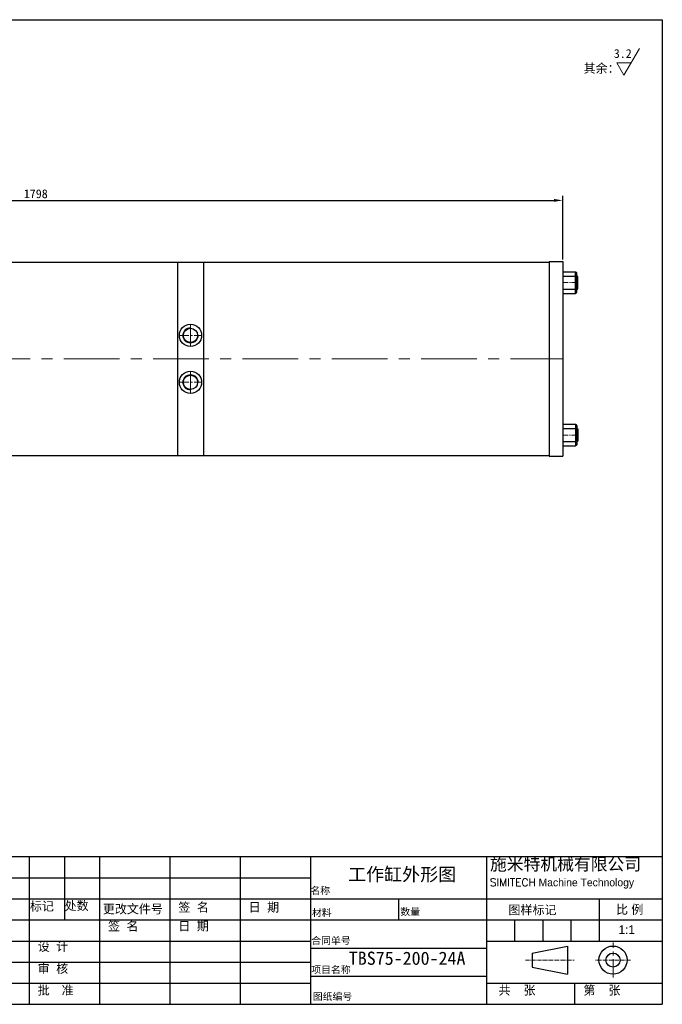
# Model space of a CAD drawing. Header units: millimetres. Extents: x 7142 to 9542, y -6613 to -4933.
# Tile 16 of 16: x 8445 to 9542, y -6613 to -4933. Entities that reach past the tile are written whole.
import ezdxf

# ---------------------------------------------------------------- set-up
doc = ezdxf.new("R2010")
doc.units = ezdxf.units.MM
doc.header["$MEASUREMENT"] = 0
doc.linetypes.add('CENTER', pattern=[50.8, 31.75, -6.35, 6.35, -6.35])
doc.layers.get('Defpoints').update_dxf_attribs({"lineweight": 25})
for name, color, linetype, lineweight in [('图层1', 7, 'Continuous', 25), ('图层2', 3, 'CENTER', 13), ('图层3', 2, 'Continuous', 13), ('图层4', 1, 'Continuous', 30), ('图层7', 4, 'Continuous', 15)]:
    doc.layers.add(name, color=color, linetype=linetype, lineweight=lineweight)
doc.dimstyles.new('ISO-25', dxfattribs={"dimtxt": 2.5, "dimasz": 2.5, "dimexe": 1.25, "dimexo": 0.625, "dimtad": 1, "dimtxsty": 'Standard', "dimcen": 2.5, "dimadec": 0, "dimazin": 0, "dimtfac": 1, "dimtmove": 0, "dimatfit": 3, "dimfxl": 1, "dimarcsym": 0})

# ---------------------------------------------------------------- blocks, each defined once
blk = doc.blocks.new('*D1981')
at = {"layer": 'Defpoints', "color": 0}
for p in [(9371.7, -5241.8), (9371.7, -5346.1), (7573.7, -5378.9)]:
    blk.add_point(p, dxfattribs=at)
at = {"layer": '图层3', "color": 0, "lineweight": -2}
for p, q in [((7573.7, -5375.1), (7573.7, -5234.3)), ((9371.7, -5342.4), (9371.7, -5234.3)), ((7588.7, -5241.8), (9356.7, -5241.8))]:
    blk.add_line(p, q, dxfattribs=at)
at = {"layer": '图层3', "color": 0}
for points in [[(7588.7, -5239.3), (7588.7, -5244.3), (7573.7, -5241.8)], [(9356.7, -5244.3), (9356.7, -5239.3), (9371.7, -5241.8)]]:
    blk.add_solid(points, dxfattribs=at)
at = {"layer": '图层3', "color": 0, "insert": (8472.7, -5230.6), "char_height": 15, "attachment_point": 5}
blk.add_mtext('1798', dxfattribs=at)

msp = doc.modelspace()

# ---------------------------------------------------------------- linework, layer by layer
at = {"layer": '图层1', "ltscale": 3}
for p, q in [((8304.718, -5347.143), (9348.718, -5347.143)), ((8304.718, -5677.143), (9348.718, -5677.143))]:
    msp.add_line(p, q, dxfattribs=at)
at = {"layer": '图层1'}
for p, q in [((8714.718, -5347.143), (8714.718, -5677.143)), ((8758.718, -5347.143), (8758.718, -5677.143)), ((9348.718, -5346.143), (9348.718, -5678.143)), ((9348.718, -5346.143), (9371.718, -5346.143)), ((9371.718, -5346.143), (9371.718, -5678.143)), ((9371.718, -5363.493), (9393.718, -5363.493)), ((9371.718, -5363.493), (9393.718, -5363.493)), ((9371.718, -5371.143), (9393.718, -5371.143)), ((9371.718, -5371.143), (9393.718, -5371.143)), ((9393.718, -5400.793), (9393.718, -5363.493)), ((9393.718, -5400.793), (9393.718, -5363.493)), ((9393.718, -5364.143), (9394.218, -5364.143)), ((9393.718, -5364.143), (9394.218, -5364.143)), ((9395.718, -5398.643), (9395.718, -5365.643)), ((9395.718, -5398.643), (9395.718, -5365.643)), ((9395.718, -5371.143), (9396.718, -5371.143)), ((9395.718, -5371.143), (9396.718, -5371.143)), ((9396.718, -5393.143), (9396.718, -5371.143)), ((9397.718, -5372.143), (9396.718, -5371.143)), ((9396.718, -5393.143), (9396.718, -5371.143)), ((9397.718, -5372.143), (9396.718, -5371.143)), ((9397.718, -5392.143), (9397.718, -5372.143)), ((9397.718, -5392.143), (9397.718, -5372.143)), ((9396.718, -5393.143), (9397.718, -5392.143)), ((9396.718, -5393.143), (9397.718, -5392.143)), ((9371.718, -5393.143), (9393.718, -5393.143)), ((9371.718, -5393.143), (9393.718, -5393.143)), ((9371.718, -5400.793), (9393.718, -5400.793)), ((9371.718, -5400.793), (9393.718, -5400.793)), ((9393.718, -5400.143), (9394.218, -5400.143)), ((9393.718, -5400.143), (9394.218, -5400.143)), ((9395.718, -5393.143), (9396.718, -5393.143)), ((9395.718, -5393.143), (9396.718, -5393.143)), ((8714.718, -5444.143), (8714.718, -5580.143)), ((8758.718, -5444.143), (8758.718, -5580.143)), ((9371.718, -5623.493), (9393.718, -5623.493)), ((9371.718, -5623.493), (9393.718, -5623.493)), ((9393.718, -5623.493), (9393.718, -5660.793)), ((9393.718, -5623.493), (9393.718, -5660.793)), ((9393.718, -5624.143), (9394.218, -5624.143)), ((9393.718, -5624.143), (9394.218, -5624.143)), ((9395.718, -5625.643), (9395.718, -5658.643)), ((9395.718, -5625.643), (9395.718, -5658.643)), ((9371.718, -5631.143), (9393.718, -5631.143)), ((9371.718, -5631.143), (9393.718, -5631.143)), ((9395.718, -5631.143), (9396.718, -5631.143)), ((9395.718, -5631.143), (9396.718, -5631.143)), ((9396.718, -5631.143), (9396.718, -5653.143)), ((9396.718, -5631.143), (9397.718, -5632.143)), ((9396.718, -5631.143), (9396.718, -5653.143)), ((9396.718, -5631.143), (9397.718, -5632.143)), ((9397.718, -5632.143), (9397.718, -5652.143)), ((9397.718, -5632.143), (9397.718, -5652.143)), ((9371.718, -5653.143), (9393.718, -5653.143)), ((9371.718, -5653.143), (9393.718, -5653.143)), ((9371.718, -5660.793), (9393.718, -5660.793)), ((9371.718, -5660.793), (9393.718, -5660.793)), ((9393.718, -5660.143), (9394.218, -5660.143)), ((9393.718, -5660.143), (9394.218, -5660.143)), ((9395.718, -5653.143), (9396.718, -5653.143)), ((9395.718, -5653.143), (9396.718, -5653.143)), ((9397.718, -5652.143), (9396.718, -5653.143)), ((9397.718, -5652.143), (9396.718, -5653.143)), ((9348.718, -5678.143), (9371.718, -5678.143)), ((8941.644, -6361.482), (8941.644, -6613.482)), ((9241.644, -6361.482), (9241.644, -6613.482)), ((8221.319, -6397.482), (8941.644, -6397.482)), ((8221.644, -6433.482), (9541.644, -6433.482)), ((9091.644, -6433.482), (9091.644, -6469.482)), ((8221.644, -6469.482), (9541.644, -6469.482)), ((8221.644, -6505.482), (8941.644, -6505.482)), ((8941.644, -6517.482), (9241.644, -6517.482)), ((9241.644, -6505.482), (9541.644, -6505.482)), ((9319.673, -6526.025), (9379.673, -6514.025)), ((9379.673, -6514.025), (9379.673, -6562.025)), ((9319.673, -6526.025), (9319.673, -6550.025)), ((8221.644, -6541.482), (8941.644, -6541.482)), ((9319.673, -6550.025), (9379.673, -6562.025)), ((8941.644, -6565.482), (9241.644, -6565.482)), ((8221.644, -6577.482), (8941.644, -6577.482)), ((9241.644, -6577.482), (9541.644, -6577.482))]:
    msp.add_line(p, q, dxfattribs=at)
for centre, radius in [((8736.718, -5472.143), 19), ((8736.718, -5472.143), 12.2), ((8736.718, -5552.143), 19), ((8736.718, -5552.143), 12.2), ((9457.556, -6538.025), 24), ((9457.556, -6538.025), 12)]:
    msp.add_circle(centre, radius, dxfattribs=at)
for centre, start, end in [((9394.218, -5365.643), 0, 90), ((9394.218, -5365.643), 0, 90), ((9394.218, -5398.643), 270, 0), ((9394.218, -5398.643), 270, 0), ((9394.218, -5625.643), 0, 90), ((9394.218, -5625.643), 0, 90), ((9394.218, -5658.643), 270, 0), ((9394.218, -5658.643), 270, 0)]:
    msp.add_arc(centre, 1.5, start, end, dxfattribs=at)
at = {"layer": '图层2', "ltscale": 0.3}
for p, q in [((9371.718, -5382.143), (9397.718, -5382.143)), ((8736.718, -5491.143), (8736.718, -5453.143)), ((8736.718, -5489.143), (8736.718, -5455.143)), ((8736.718, -5533.143), (8736.718, -5571.143)), ((8736.718, -5535.143), (8736.718, -5569.143)), ((9371.718, -5642.143), (9397.718, -5642.143))]:
    msp.add_line(p, q, dxfattribs=at)
at = {"layer": '图层2', "ltscale": 0.5}
for p, q in [((8717.718, -5472.143), (8755.718, -5472.143)), ((8717.718, -5552.143), (8755.718, -5552.143))]:
    msp.add_line(p, q, dxfattribs=at)
at = {"layer": '图层2', "ltscale": 3}
msp.add_line((7453.718, -5512.143), (9371.718, -5512.143), dxfattribs=at)
at = {"layer": '图层2'}
msp.add_line((9457.556, -6568.025), (9457.556, -6508.025), dxfattribs=at)
at = {"layer": '图层2', "ltscale": 0.2}
for p, q in [((9308.122, -6538.025), (9391.094, -6538.025)), ((9487.556, -6538.025), (9427.556, -6538.025))]:
    msp.add_line(p, q, dxfattribs=at)
at = {"layer": '图层3'}
for p, q in [((9476.124, -5028.284), (9502.464, -4982.662)), ((9476.124, -5028.284), (9464, -5007.284)), ((9464, -5007.284), (9488.249, -5007.284))]:
    msp.add_line(p, q, dxfattribs=at)
at = {"layer": '图层4'}
for p, q in [((7141.644, -4933.482), (9541.644, -4933.482)), ((9541.644, -4933.482), (9541.644, -6613.482)), ((8221.644, -6361.482), (9541.644, -6361.482)), ((8461.644, -6361.482), (8461.644, -6613.482)), ((8521.644, -6361.482), (8521.644, -6469.482)), ((8581.644, -6361.482), (8581.644, -6613.482)), ((8701.644, -6361.482), (8701.644, -6613.482)), ((8821.644, -6361.482), (8821.644, -6613.482)), ((9433.644, -6433.482), (9433.644, -6505.482)), ((9289.644, -6469.482), (9289.644, -6505.482)), ((9337.644, -6469.482), (9337.644, -6505.482)), ((9385.644, -6469.482), (9385.644, -6505.482)), ((9391.644, -6577.482), (9391.644, -6613.482)), ((7141.644, -6613.482), (9541.644, -6613.482)), ((8221.644, -6613.482), (9541.644, -6613.482))]:
    msp.add_line(p, q, dxfattribs=at)
at = {"layer": '图层7'}
for centre, start, end in [((8736.718, -5472.143), 90, 0), ((8736.718, -5552.143), 0, 270)]:
    msp.add_arc(centre, 13.2, start, end, dxfattribs=at)

# ---------------------------------------------------------------- texts
at = {"layer": '图层1', "char_height": 15, "attachment_point": 1}
for s, insert in [('{\\fￋￎￌ￥|b0|i0|c134|p54;标记}', (8462.735, -6438.685)), ('{\\fￋￎￌ￥|b0|i0|c134|p54;处数}', (8521.96, -6437.91)), ('{\\fￋￎￌ￥|b0|i0|c134|p54;更改文件号}', (8587.14, -6443.514)), ('{\\fￋￎￌ￥|b0|i0|c134|p54;签  名}', (8715.932, -6440.575)), ('{\\fￋￎￌ￥|b0|i0|c134|p54;日  期}', (8835.932, -6440.408)), ('{\\fￋￎￌ￥|b0|i0|c134|p54;签  名}', (8595.932, -6472.708)), ('{\\fￋￎￌ￥|b0|i0|c134|p54;日  期}', (8715.932, -6472.54)), ('{\\fￋￎￌ￥|b0|i0|c134|p54;设  计}', (8475.932, -6507.445)), ('{\\fￋￎￌ￥|b0|i0|c134|p54;审  核}', (8475.932, -6545.031)), ('{\\fSimSun|b0|i0|c134|p2;批  准}', (8475.932, -6582.058))]:
    msp.add_mtext(s, dxfattribs=dict(at, insert=insert))
at = {"layer": '图层3'}
msp.add_text('3.2', height=15, dxfattribs=at).set_placement((9458.865, -4998.712))
at = {"layer": '图层3', "attachment_point": 1}
for s, insert, char_height, width in [('{\\fￋￎￌ￥|b0|i0|c134|p54;其余：}', (9407.351, -5009.129), 15, 1.49213974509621e-13), ('{\\fLiSu|b0|i0|c134|p49;施米特机械有限公司\\P\\Ftxt.shx|c0;\\H0.6286x;SIMITECH\\fLiSu|b0|i0|c134|p49; Machine Technology}', (9247.604, -6363.859), 21, 311.90016), ('{\\fSimSun|b0|i0|c134|p54;TBS75-200-24A}', (9006.798, -6523.625), 22.5, 163.96445)]:
    msp.add_mtext(s, dxfattribs=dict(at, insert=insert, char_height=char_height, width=width))
for s, insert, char_height in [('{\\fSimSun|b0|i0|c134|p2;\\C2;工作缸外形图}', (9005.725, -6380.488), 22.5), ('{\\f宋体|b0|i0|c134|p54;名称}', (8941.319, -6413.439), 12), ('{\\f宋体|b0|i0|c134|p54;材料}', (8943.853, -6451.19), 12), ('{\\fSimSun|b0|i0|c134|p54;数量}', (9094.698, -6449.503), 12), ('{\\fￋￎￌ￥|b0|i0|c134|p54;图样标记}', (9279.202, -6444.942), 15), ('{\\fￋￎￌ￥|b0|i0|c134|p54;比 例}', (9462.77, -6444.253), 15), ('{\\fￋￎￌ￥|b0|i0|c134|p54;1:1}', (9466.972, -6478.578), 15), ('{\\fSimSun|b0|i0|c134|p54;合同单号}', (8942.759, -6498.73), 12), ('{\\fSimSun|b0|i0|c134|p54;项目名称}', (8942.759, -6548.394), 12), ('{\\fￋￎￌ￥|b0|i0|c134|p54;共    张}', (9262.196, -6582.048), 15), ('{\\fￋￎￌ￥|b0|i0|c134|p54;第    张}', (9407.025, -6582.048), 15), ('{\\fSimSun|b0|i0|c134|p54;图纸编号}', (8945.409, -6594.19), 12)]:
    msp.add_mtext(s, dxfattribs=dict(at, insert=insert, char_height=char_height))

# ---------------------------------------------------------------- dimensions: what is measured, and where the dimension line sits
at = {"layer": '图层3'}
dim = msp.add_linear_dim(base=(9371.718, -5241.837), p1=(7573.718, -5378.893), p2=(9371.718, -5346.143), dimstyle='ISO-25', override={"dimscale": 6, "dimdsep": 46, "dimpost": ''}, dxfattribs=at)
dim.commit()
dim.dimension.update_dxf_attribs({"geometry": '*D1981', "text_midpoint": (8472.718, -5230.587)})

doc.saveas('drawing.dxf')
